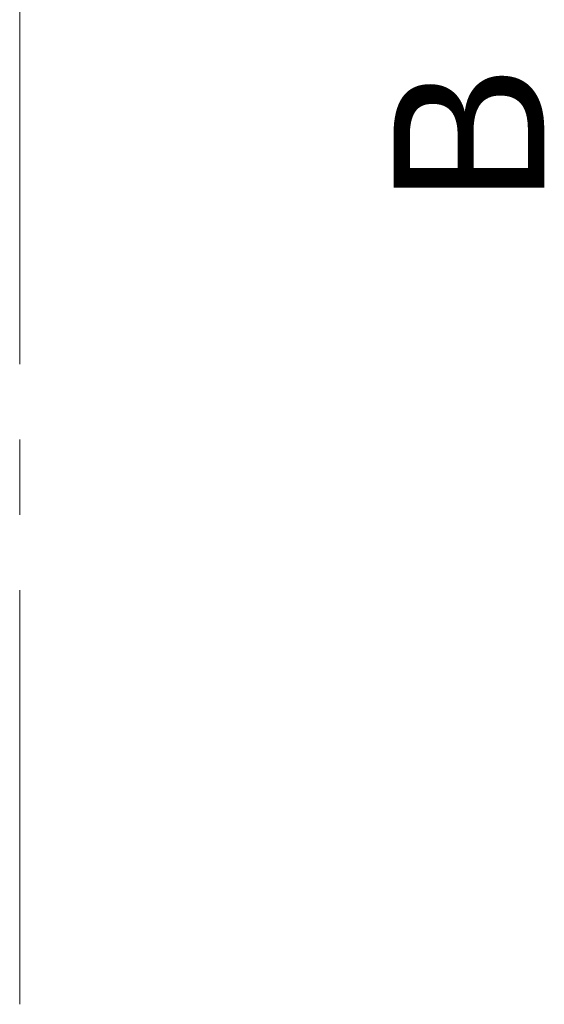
# Model space of a CAD drawing. Header units: millimetres. Extents: x -14925 to 266687, y -3550 to 35834.
# Tile 131 of 256: x 125374 to 126766, y -3550 to -936. Entities that reach past the tile are written whole.
import ezdxf
from ezdxf.enums import TextEntityAlignment as Align

# ---------------------------------------------------------------- set-up
doc = ezdxf.new("R2010")
doc.units = ezdxf.units.MM
doc.header["$MEASUREMENT"] = 0
doc.linetypes.add('B0204', pattern=[2600, 2000, -200, 200, -200])
doc.layers.add('A Lijn doorsnede', color=7, linetype='Continuous')
doc.layers.add('A Stramien', color=7, linetype='Continuous')
doc.styles.add('GENERATED_STYLE_2', font='verdana.ttf')
doc.styles.add('GENERATED_STYLE_3', font='arial.ttf')

# ---------------------------------------------------------------- blocks, each defined once
blk = doc.blocks.new('Standard grid marker_2')
at = {"layer": 'A Stramien', "color": 7, "linetype": 'B0204', "lineweight": 0}
for p, q in [((1000, 0), (24500, 0)), ((24500, 0), (25500, 0))]:
    blk.add_line(p, q, dxfattribs=at)
at = {"layer": 'A Stramien', "color": 9, "lineweight": 0, "style": 'GENERATED_STYLE_2'}
blk.add_attdef('AC_MarkerText_1', text='', height=400, rotation=90, dxfattribs=at).set_placement((-948.6, -142.5), align=Align.TOP_CENTER)
blk = doc.blocks.new('Cutting Plane_6_1', base_point=(126885.6, 18575))
at = {"layer": 'A Lijn doorsnede', "color": 2, "lineweight": 0, "insert": (126765.6, -1055), "char_height": 400, "attachment_point": 9, "rotation": 90, "style": 'GENERATED_STYLE_3'}
blk.add_mtext('\\A1;{\\pqr;\\pt0;\\fArial|b0|i0|c0|p0;\\W1.000000;B}', dxfattribs=at)

msp = doc.modelspace()

# ---------------------------------------------------------------- block references
at = {"layer": 'A Lijn doorsnede', "color": 9, "lineweight": 0}
msp.add_blockref('Cutting Plane_6_1', (126885.6, 18575), dxfattribs=at)
at = {"layer": 'A Stramien', "color": 1, "linetype": 'Continuous', "lineweight": 0, "zscale": 1000, "rotation": 270}
msp.add_blockref('Standard grid marker_2', (125373.9, 21950), dxfattribs=at)

doc.saveas('drawing.dxf')
